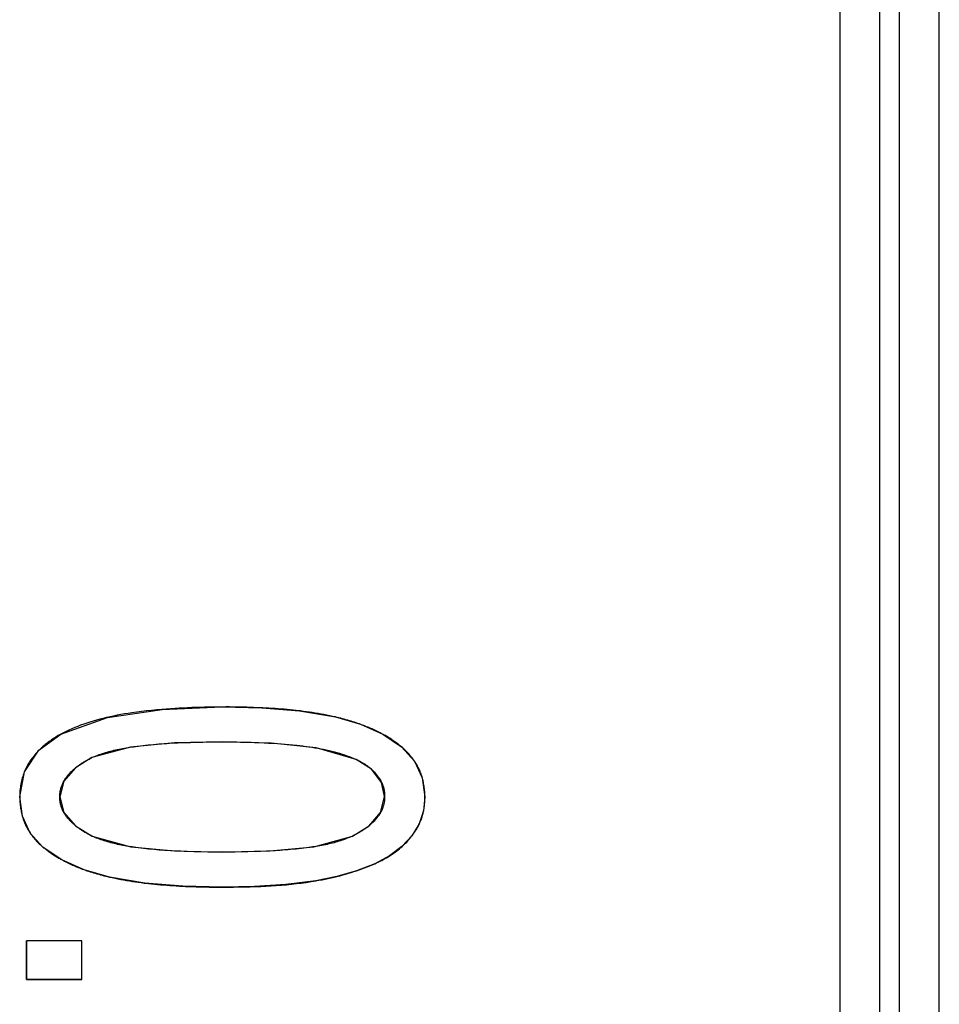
# Model space of a CAD drawing. Header units: millimetres. Extents: x -360 to -91, y -544 to -437.
# Tile 24 of 40: x -183.26 to -178.63, y -492.28 to -487.32. Entities that reach past the tile are written whole.
import ezdxf

# ---------------------------------------------------------------- set-up
doc = ezdxf.new("R2010")
doc.units = ezdxf.units.MM
doc.header["$LTSCALE"] = 16.335
doc.layers.get('0').update_dxf_attribs({"linetype": 'CONTINUOUS'})

msp = doc.modelspace()

# ---------------------------------------------------------------- linework, layer by layer
at = {"color": 3, "linetype": 'Continuous'}
for p, q in [((-178.6294, -493.888), (-178.6294, -464.888)), ((-179.1294, -523.388), (-179.1294, -464.988)), ((-178.8294, -523.2878), (-178.8294, -465.0882)), ((-178.9294, -523.1879), (-178.9294, -465.188))]:
    msp.add_line(p, q, dxfattribs=at)
at = {"color": 7, "linetype": 'Continuous'}
for p, q in [((-182.0601, -490.7891), (-182.0845, -490.7881)), ((-182.0381, -490.7901), (-182.0601, -490.7891)), ((-182.0239, -490.7908), (-182.0381, -490.7901)), ((-181.6728, -490.8357), (-181.5465, -490.8723)), ((-181.5465, -490.8723), (-181.4341, -490.9224)), ((-182.4668, -490.9661), (-182.4354, -490.9648)), ((-182.4354, -490.9648), (-182.4033, -490.9637)), ((-182.4033, -490.9637), (-182.3724, -490.9628)), ((-182.3724, -490.9628), (-182.3409, -490.9621)), ((-182.3409, -490.9621), (-182.3089, -490.9615)), ((-182.3089, -490.9615), (-182.2762, -490.9611)), ((-182.2762, -490.9611), (-182.243, -490.9609)), ((-182.0632, -490.9647), (-182.031, -490.9661)), ((-181.4341, -490.9224), (-181.3389, -490.9868)), ((-182.5093, -490.9683), (-182.4823, -490.9668)), ((-182.4823, -490.9668), (-182.4668, -490.9661)), ((-182.031, -490.9661), (-182.0098, -490.9671)), ((-182.0098, -490.9671), (-181.9909, -490.9682)), ((-181.3389, -490.9868), (-181.2742, -491.0581)), ((-181.4899, -491.0994), (-181.568, -491.0495)), ((-181.4404, -491.1657), (-181.4899, -491.0994)), ((-181.4245, -491.2373), (-181.4404, -491.1657)), ((-183.0616, -491.2392), (-183.0412, -491.3171)), ((-183.0412, -491.3171), (-182.9821, -491.3847)), ((-182.9821, -491.3847), (-182.8979, -491.4369)), ((-183.1462, -491.492), (-183.2108, -491.421)), ((-183.0508, -491.5563), (-183.1462, -491.492)), ((-182.4682, -491.5122), (-182.497, -491.5108)), ((-182.0038, -491.5116), (-182.0192, -491.5123)), ((-181.9767, -491.5101), (-182.0038, -491.5116)), ((-182.9381, -491.6063), (-183.0508, -491.5563)), ((-182.3507, -491.5162), (-182.3852, -491.5153)), ((-182.3155, -491.5169), (-182.3507, -491.5162)), ((-182.2796, -491.5174), (-182.3155, -491.5169)), ((-182.243, -491.5177), (-182.2796, -491.5174)), ((-182.2098, -491.5174), (-182.243, -491.5177)), ((-182.1772, -491.517), (-182.2098, -491.5174)), ((-182.1451, -491.5165), (-182.1772, -491.517)), ((-182.1137, -491.5157), (-182.1451, -491.5165)), ((-182.0828, -491.5148), (-182.1137, -491.5157)), ((-182.0507, -491.5137), (-182.0828, -491.5148)), ((-182.0192, -491.5123), (-182.0507, -491.5137)), ((-182.8117, -491.6428), (-182.9381, -491.6063)), ((-182.4589, -491.6881), (-182.4471, -491.6887)), ((-182.4471, -491.6887), (-182.428, -491.6897)), ((-182.428, -491.6897), (-182.4058, -491.6906)), ((-182.9497, -491.964), (-183.2294, -491.964)), ((-182.9497, -491.964), (-183.2294, -491.964)), ((-183.2294, -491.964), (-183.2294, -492.1592)), ((-183.2294, -492.1592), (-183.2294, -491.964)), ((-182.9497, -492.1592), (-182.9497, -491.964)), ((-182.9497, -492.1592), (-182.9497, -491.964)), ((-182.9497, -492.1592), (-183.2294, -492.1592)), ((-183.2294, -492.1592), (-182.9497, -492.1592))]:
    msp.add_line(p, q, dxfattribs=at)
for points in [[(-183.0565, -490.9226), (-182.8208, -490.8377), (-182.5462, -490.7975), (-182.243, -490.7854)], [(-182.5471, -490.7976), (-182.573, -490.7998), (-182.5987, -490.8023), (-182.6241, -490.805), (-182.6491, -490.8079), (-182.674, -490.8111), (-182.6985, -490.8146), (-182.7172, -490.8175), (-182.7358, -490.8206), (-182.7542, -490.8238), (-182.7724, -490.8272), (-182.7903, -490.8309), (-182.8081, -490.8347), (-182.8256, -490.8386), (-182.8429, -490.8428), (-182.8599, -490.8472), (-182.8766, -490.8518), (-182.8931, -490.8566), (-182.9093, -490.8616), (-182.9252, -490.8668), (-182.9409, -490.8722), (-182.9563, -490.8778), (-182.9714, -490.8836), (-182.9862, -490.8896), (-183.0008, -490.8958), (-183.0151, -490.9022), (-183.0292, -490.9088), (-183.043, -490.9156), (-183.0565, -490.9226)], [(-182.2655, -490.7855), (-182.2877, -490.7857), (-182.3098, -490.786), (-182.3318, -490.7865), (-182.3535, -490.7871), (-182.3751, -490.7878), (-182.3966, -490.7886), (-182.4179, -490.7895), (-182.439, -490.7905), (-182.4599, -490.7916), (-182.4807, -490.7929), (-182.503, -490.7943), (-182.5251, -490.7959), (-182.5471, -490.7976)], [(-182.0845, -490.7881), (-182.1017, -490.7875), (-182.119, -490.787), (-182.1363, -490.7865), (-182.1538, -490.7861), (-182.1714, -490.7858), (-182.1892, -490.7856), (-182.207, -490.7854), (-182.225, -490.7854), (-182.2655, -490.7855)], [(-182.243, -490.7854), (-182.0434, -490.7892), (-181.8527, -490.8049), (-181.6728, -490.8357)], [(-181.8554, -490.8047), (-181.8703, -490.8029), (-181.8852, -490.8013), (-181.9003, -490.7998), (-181.9154, -490.7984), (-181.9306, -490.7971), (-181.9459, -490.7958), (-181.9613, -490.7947), (-181.9768, -490.7936), (-181.9924, -490.7926), (-182.0081, -490.7917), (-182.0239, -490.7908)], [(-181.6728, -490.8357), (-181.687, -490.8326), (-181.7013, -490.8296), (-181.7157, -490.8267), (-181.7302, -490.8239), (-181.7447, -490.8212), (-181.7594, -490.8186), (-181.7741, -490.8162), (-181.789, -490.8138), (-181.8039, -490.8115), (-181.8189, -490.8094), (-181.8339, -490.8073), (-181.8491, -490.8054), (-181.8554, -490.8047)], [(-181.5439, -490.8737), (-181.5519, -490.8708), (-181.5601, -490.8679), (-181.5683, -490.8651), (-181.5766, -490.8624), (-181.585, -490.8597), (-181.5934, -490.8571), (-181.6019, -490.8545), (-181.6105, -490.8519), (-181.6192, -490.8495), (-181.6279, -490.847), (-181.6367, -490.8447), (-181.6456, -490.8423), (-181.6546, -490.8401), (-181.6636, -490.8378), (-181.6728, -490.8357)], [(-181.435, -490.922), (-181.4413, -490.9186), (-181.4477, -490.9152), (-181.4541, -490.912), (-181.4606, -490.9087), (-181.4672, -490.9056), (-181.4738, -490.9024), (-181.4806, -490.8994), (-181.4873, -490.8963), (-181.4942, -490.8933), (-181.5011, -490.8904), (-181.5081, -490.8875), (-181.5151, -490.8846), (-181.5222, -490.8818), (-181.5294, -490.8791), (-181.5366, -490.8763), (-181.5439, -490.8737)], [(-183.2635, -491.2392), (-183.2393, -491.1124), (-183.1665, -491.003), (-183.0565, -490.9226)], [(-183.0565, -490.9226), (-183.0628, -490.9261), (-183.0689, -490.9296), (-183.0749, -490.9332), (-183.0809, -490.9368), (-183.0867, -490.9404), (-183.0924, -490.9441), (-183.0981, -490.9478), (-183.1037, -490.9516), (-183.1091, -490.9554), (-183.1145, -490.9592), (-183.1198, -490.9631), (-183.1249, -490.967), (-183.13, -490.971), (-183.135, -490.975), (-183.1399, -490.979), (-183.1447, -490.9831), (-183.1494, -490.9872), (-183.154, -490.9914), (-183.1585, -490.9956), (-183.1629, -490.9998), (-183.1673, -491.0041)], [(-182.243, -490.9609), (-182.4836, -490.9669), (-182.7047, -490.9874), (-182.8992, -491.0407)], [(-182.243, -490.9609), (-182.2244, -490.961), (-182.2059, -490.9611), (-182.1875, -490.9613), (-182.1693, -490.9616), (-182.1512, -490.962), (-182.1333, -490.9624), (-182.1155, -490.9628), (-182.0979, -490.9634), (-182.0805, -490.964), (-182.0632, -490.9647)], [(-181.568, -491.0495), (-181.7691, -490.9919), (-181.9963, -490.9673), (-182.243, -490.9609)], [(-181.358, -490.9716), (-181.363, -490.9679), (-181.3679, -490.9642), (-181.373, -490.9606), (-181.378, -490.957), (-181.3832, -490.9535), (-181.3884, -490.95), (-181.3937, -490.9465), (-181.399, -490.9431), (-181.4044, -490.9397), (-181.4098, -490.9364), (-181.4153, -490.9331), (-181.4208, -490.9299), (-181.4265, -490.9267), (-181.4321, -490.9235), (-181.435, -490.922)], [(-183.1673, -491.0041), (-183.1716, -491.0085), (-183.1773, -491.0145), (-183.1827, -491.0206), (-183.188, -491.0267), (-183.1931, -491.033), (-183.1981, -491.0393), (-183.2028, -491.0456), (-183.2074, -491.0521), (-183.2118, -491.0586), (-183.216, -491.0652), (-183.2201, -491.0719), (-183.2239, -491.0787), (-183.2276, -491.0855), (-183.2311, -491.0925), (-183.2344, -491.0995), (-183.2376, -491.1065), (-183.2405, -491.1137), (-183.2433, -491.1209), (-183.2459, -491.1283), (-183.2483, -491.1357), (-183.2506, -491.1432), (-183.2526, -491.1507), (-183.2545, -491.1584), (-183.2562, -491.1661), (-183.2578, -491.1739), (-183.2591, -491.1818), (-183.2603, -491.1897), (-183.2613, -491.1978), (-183.2621, -491.2059), (-183.2627, -491.2141), (-183.2631, -491.2224), (-183.2634, -491.2307), (-183.2635, -491.2392)], [(-182.8992, -491.0407), (-182.8921, -491.0375), (-182.8848, -491.0344), (-182.8775, -491.0314), (-182.87, -491.0285), (-182.8624, -491.0257), (-182.8548, -491.0229), (-182.847, -491.0202), (-182.8391, -491.0176), (-182.8312, -491.0151), (-182.8231, -491.0126), (-182.8149, -491.0103), (-182.8066, -491.008), (-182.7982, -491.0058), (-182.7896, -491.0037), (-182.7809, -491.0017), (-182.772, -490.9998), (-182.7631, -490.9979), (-182.7541, -490.9961), (-182.745, -490.9944), (-182.7358, -490.9928), (-182.7265, -490.9912), (-182.7171, -490.9897), (-182.7077, -490.9882), (-182.6981, -490.9868)], [(-182.6981, -490.9868), (-182.689, -490.9855), (-182.6799, -490.9842), (-182.6673, -490.9826), (-182.6547, -490.981), (-182.6419, -490.9795), (-182.629, -490.9781), (-182.616, -490.9767), (-182.6028, -490.9754), (-182.5896, -490.9741), (-182.5761, -490.973), (-182.5626, -490.9719), (-182.5488, -490.9708), (-182.5358, -490.9699), (-182.5226, -490.9691), (-182.5093, -490.9683)], [(-181.9909, -490.9682), (-181.9646, -490.9699), (-181.9448, -490.9713), (-181.9252, -490.9728), (-181.9057, -490.9744), (-181.8864, -490.9763), (-181.8673, -490.9782), (-181.8518, -490.98), (-181.8363, -490.9818), (-181.821, -490.9838), (-181.8059, -490.9859), (-181.7909, -490.9881), (-181.7761, -490.9905), (-181.7614, -490.993), (-181.747, -490.9956), (-181.7327, -490.9984), (-181.7187, -491.0014), (-181.7048, -491.0045), (-181.6913, -491.0078), (-181.6779, -491.0112), (-181.6648, -491.0149), (-181.652, -491.0186), (-181.6393, -491.0226), (-181.6269, -491.0267), (-181.6147, -491.0309), (-181.6027, -491.0353), (-181.591, -491.0399), (-181.5794, -491.0446), (-181.568, -491.0495)], [(-181.3389, -490.9868), (-181.3413, -490.9848), (-181.3436, -490.9829), (-181.346, -490.981), (-181.3484, -490.9791), (-181.3508, -490.9772), (-181.3532, -490.9753), (-181.3556, -490.9734), (-181.358, -490.9716)], [(-181.2739, -491.0588), (-181.2765, -491.055), (-181.2792, -491.0512), (-181.282, -491.0474), (-181.2848, -491.0436), (-181.2877, -491.0399), (-181.2906, -491.0362), (-181.2937, -491.0325), (-181.2968, -491.0288), (-181.2999, -491.0251), (-181.3031, -491.0215), (-181.3064, -491.0179), (-181.3098, -491.0144), (-181.3132, -491.0108), (-181.3167, -491.0073), (-181.3202, -491.0038), (-181.3238, -491.0003), (-181.3275, -490.9969), (-181.3313, -490.9935), (-181.3351, -490.9901), (-181.3389, -490.9868)], [(-182.8992, -491.0407), (-182.9831, -491.0927), (-183.0408, -491.1592), (-183.0616, -491.2392)], [(-182.9819, -491.0919), (-182.9784, -491.0891), (-182.9748, -491.0863), (-182.9712, -491.0835), (-182.9675, -491.0808), (-182.9637, -491.0781), (-182.9599, -491.0754), (-182.956, -491.0727), (-182.952, -491.0701), (-182.948, -491.0675), (-182.9439, -491.0649), (-182.9397, -491.0624), (-182.9355, -491.0598), (-182.9312, -491.0573), (-182.9269, -491.0549), (-182.9224, -491.0524), (-182.9179, -491.05), (-182.9134, -491.0477), (-182.9087, -491.0453), (-182.904, -491.043), (-182.8992, -491.0407)], [(-181.568, -491.0495), (-181.566, -491.0504), (-181.5641, -491.0514), (-181.5621, -491.0523), (-181.5602, -491.0533), (-181.5583, -491.0543), (-181.5563, -491.0552), (-181.5545, -491.0562), (-181.5526, -491.0572), (-181.5507, -491.0582), (-181.5488, -491.0592)], [(-181.5488, -491.0592), (-181.5455, -491.061), (-181.5421, -491.0629), (-181.5388, -491.0648), (-181.5356, -491.0667), (-181.5324, -491.0686), (-181.5292, -491.0706), (-181.5261, -491.0726), (-181.5231, -491.0745), (-181.52, -491.0766), (-181.5171, -491.0786), (-181.5141, -491.0807), (-181.5112, -491.0827), (-181.5084, -491.0848), (-181.5056, -491.087), (-181.5028, -491.0891), (-181.5001, -491.0913), (-181.4974, -491.0934), (-181.4948, -491.0957), (-181.4922, -491.0979)], [(-181.2742, -491.0581), (-181.2348, -491.1423), (-181.2212, -491.2392)], [(-181.2212, -491.2392), (-181.2214, -491.232), (-181.2216, -491.2249), (-181.222, -491.2179), (-181.2225, -491.211), (-181.2231, -491.2041), (-181.2239, -491.1974), (-181.2247, -491.1906), (-181.2256, -491.184), (-181.2267, -491.1775), (-181.2279, -491.171), (-181.2291, -491.1646), (-181.2305, -491.1583), (-181.232, -491.1521), (-181.2336, -491.146), (-181.2353, -491.14), (-181.2371, -491.1341), (-181.239, -491.1283), (-181.2411, -491.1226), (-181.2432, -491.1169), (-181.2454, -491.1113), (-181.2478, -491.1058), (-181.2502, -491.1004), (-181.2528, -491.095), (-181.2555, -491.0897), (-181.2583, -491.0844), (-181.2612, -491.0792), (-181.2642, -491.074), (-181.2673, -491.0689), (-181.2705, -491.0638), (-181.2739, -491.0588)], [(-183.0616, -491.2392), (-183.0615, -491.2347), (-183.0614, -491.2302), (-183.0611, -491.2257), (-183.0607, -491.2213), (-183.0602, -491.2169), (-183.0595, -491.2126), (-183.0588, -491.2083), (-183.0579, -491.204), (-183.0569, -491.1997), (-183.0558, -491.1955), (-183.0546, -491.1912), (-183.0533, -491.1871), (-183.0518, -491.1829), (-183.0503, -491.1788), (-183.0486, -491.1747), (-183.0467, -491.1706), (-183.0448, -491.1666), (-183.0427, -491.1625), (-183.0405, -491.1585), (-183.0382, -491.1546), (-183.0358, -491.1506), (-183.0332, -491.1467), (-183.0305, -491.1428), (-183.0277, -491.139), (-183.0248, -491.1352), (-183.0218, -491.1314), (-183.0187, -491.1276), (-183.0155, -491.1239), (-183.0122, -491.1202), (-183.0087, -491.1166), (-183.0052, -491.113), (-183.0016, -491.1094), (-182.9979, -491.1058), (-182.9941, -491.1023), (-182.9902, -491.0989), (-182.9862, -491.0955), (-182.9819, -491.0919)], [(-181.4922, -491.0979), (-181.4898, -491.1), (-181.4867, -491.1029), (-181.4835, -491.1058), (-181.4805, -491.1088), (-181.4775, -491.1118), (-181.4746, -491.1148), (-181.4718, -491.1178), (-181.4691, -491.1209), (-181.4664, -491.1241), (-181.4638, -491.1272), (-181.4613, -491.1304), (-181.4588, -491.1336), (-181.4564, -491.1369), (-181.4542, -491.1401), (-181.452, -491.1434), (-181.4498, -491.1467), (-181.4478, -491.1501), (-181.4458, -491.1535), (-181.4439, -491.1569), (-181.4422, -491.1603), (-181.4405, -491.1637), (-181.4388, -491.1672), (-181.4373, -491.1706), (-181.4359, -491.1742), (-181.4345, -491.1777), (-181.4333, -491.1812), (-181.4321, -491.1848), (-181.431, -491.1884), (-181.43, -491.192), (-181.4291, -491.1956), (-181.4282, -491.1993)], [(-181.4282, -491.1993), (-181.4278, -491.2015), (-181.4274, -491.2036), (-181.427, -491.2058), (-181.4266, -491.208), (-181.4263, -491.2102), (-181.426, -491.2124), (-181.4257, -491.2146), (-181.4254, -491.2169), (-181.4252, -491.2191), (-181.425, -491.2213), (-181.4249, -491.2236), (-181.4247, -491.2258), (-181.4246, -491.2281), (-181.4245, -491.2304), (-181.4245, -491.2327), (-181.4245, -491.235), (-181.4245, -491.2373)], [(-183.2635, -491.2392), (-183.2633, -491.2464), (-183.2631, -491.2535), (-183.2627, -491.2606), (-183.2622, -491.2676), (-183.2616, -491.2745), (-183.2609, -491.2814), (-183.2601, -491.2881), (-183.2591, -491.2948), (-183.2581, -491.3014), (-183.2569, -491.3079), (-183.2557, -491.3143), (-183.2543, -491.3206), (-183.2528, -491.3269), (-183.2512, -491.333), (-183.2495, -491.3391), (-183.2477, -491.345), (-183.2458, -491.3509), (-183.2438, -491.3566), (-183.2417, -491.3623), (-183.2394, -491.3679), (-183.2371, -491.3734), (-183.2346, -491.3789), (-183.2321, -491.3843), (-183.2294, -491.3896), (-183.2266, -491.3949), (-183.2237, -491.4001), (-183.2207, -491.4052), (-183.2176, -491.4104), (-183.2144, -491.4154), (-183.2111, -491.4205)], [(-183.2108, -491.421), (-183.25, -491.3367), (-183.2635, -491.2392)], [(-183.0561, -491.2809), (-183.0567, -491.2787), (-183.0572, -491.2766), (-183.0577, -491.2745), (-183.0582, -491.2723), (-183.0586, -491.2701), (-183.059, -491.268), (-183.0594, -491.2658), (-183.0597, -491.2636), (-183.0601, -491.2614), (-183.0603, -491.2592), (-183.0606, -491.257), (-183.0608, -491.2548), (-183.061, -491.2526), (-183.0612, -491.2504), (-183.0613, -491.2482), (-183.0614, -491.2459), (-183.0615, -491.2437), (-183.0616, -491.2414), (-183.0616, -491.2392)], [(-181.5871, -491.4366), (-181.5031, -491.3843), (-181.4453, -491.3174), (-181.4245, -491.2373)], [(-181.4245, -491.2373), (-181.4245, -491.2418), (-181.4247, -491.2463), (-181.425, -491.2507), (-181.4254, -491.2551), (-181.4259, -491.2595), (-181.4266, -491.2639), (-181.4273, -491.2682), (-181.4282, -491.2725), (-181.4292, -491.2768), (-181.4303, -491.2811), (-181.4315, -491.2853), (-181.4328, -491.2895), (-181.4343, -491.2937), (-181.4359, -491.2978), (-181.4376, -491.3019), (-181.4394, -491.306), (-181.4413, -491.3101), (-181.4434, -491.3141), (-181.4456, -491.3181), (-181.448, -491.3221), (-181.4504, -491.326), (-181.453, -491.33), (-181.4556, -491.3339), (-181.4584, -491.3377), (-181.4613, -491.3416), (-181.4644, -491.3454), (-181.4675, -491.3492), (-181.4707, -491.3529), (-181.474, -491.3566), (-181.4775, -491.3603), (-181.481, -491.3639), (-181.4846, -491.3675), (-181.4884, -491.3711), (-181.4922, -491.3746), (-181.4961, -491.3781), (-181.5, -491.3815), (-181.5042, -491.385)], [(-181.2212, -491.2392), (-181.2282, -491.3097), (-181.25, -491.3749), (-181.287, -491.4358)], [(-181.2286, -491.3107), (-181.2282, -491.309), (-181.2274, -491.3051), (-181.2267, -491.3011), (-181.226, -491.2972), (-181.2254, -491.2932), (-181.2248, -491.2891), (-181.2242, -491.2851), (-181.2237, -491.281), (-181.2232, -491.2769), (-181.2228, -491.2728), (-181.2224, -491.2687), (-181.2221, -491.2645), (-181.2218, -491.2603), (-181.2216, -491.2561), (-181.2214, -491.2519), (-181.2213, -491.2477), (-181.2212, -491.2434), (-181.2212, -491.2392)], [(-182.9829, -491.3839), (-182.9848, -491.3823), (-182.9882, -491.3794), (-182.9916, -491.3765), (-182.9949, -491.3735), (-182.9982, -491.3705), (-183.0014, -491.3674), (-183.0045, -491.3643), (-183.0076, -491.3612), (-183.0106, -491.3581), (-183.0135, -491.355), (-183.0163, -491.3518), (-183.0191, -491.3486), (-183.0218, -491.3453), (-183.0244, -491.3421), (-183.0269, -491.3388), (-183.0294, -491.3355), (-183.0317, -491.3322), (-183.034, -491.3289), (-183.0362, -491.3255), (-183.0383, -491.3221), (-183.0403, -491.3187), (-183.0422, -491.3153), (-183.044, -491.312), (-183.0457, -491.3086), (-183.0473, -491.3052), (-183.0488, -491.3018), (-183.0503, -491.2983), (-183.0516, -491.2949), (-183.0529, -491.2914), (-183.054, -491.2879), (-183.0551, -491.2844), (-183.0561, -491.2809)], [(-181.287, -491.4358), (-181.2835, -491.431), (-181.28, -491.4263), (-181.2767, -491.4215), (-181.2735, -491.4167), (-181.2704, -491.4119), (-181.2674, -491.4071), (-181.2645, -491.4023), (-181.2617, -491.3975), (-181.2589, -491.3926), (-181.2563, -491.3878), (-181.2538, -491.383), (-181.2514, -491.3781), (-181.2491, -491.3733), (-181.247, -491.3686), (-181.245, -491.3638), (-181.243, -491.3591), (-181.2412, -491.3543), (-181.2395, -491.3496), (-181.2378, -491.3448), (-181.2362, -491.34), (-181.2348, -491.3352), (-181.2334, -491.3304), (-181.232, -491.3255), (-181.2308, -491.3206), (-181.2296, -491.3157), (-181.2286, -491.3107)], [(-182.9347, -491.4174), (-182.938, -491.4154), (-182.9413, -491.4135), (-182.9445, -491.4115), (-182.9477, -491.4094), (-182.9508, -491.4074), (-182.9539, -491.4054), (-182.957, -491.4033), (-182.96, -491.4012), (-182.963, -491.3991), (-182.9659, -491.397), (-182.9689, -491.3949), (-182.9717, -491.3927), (-182.9746, -491.3905), (-182.9774, -491.3883), (-182.9802, -491.3861), (-182.9829, -491.3839)], [(-181.5042, -491.385), (-181.5078, -491.3878), (-181.5113, -491.3907), (-181.515, -491.3935), (-181.5187, -491.3962), (-181.5225, -491.399), (-181.5263, -491.4017), (-181.5302, -491.4043), (-181.5342, -491.407), (-181.5382, -491.4096), (-181.5423, -491.4122), (-181.5465, -491.4148), (-181.5507, -491.4173), (-181.555, -491.4198), (-181.5594, -491.4223), (-181.5638, -491.4248), (-181.5683, -491.4272), (-181.5729, -491.4296), (-181.5776, -491.432), (-181.5823, -491.4343), (-181.5871, -491.4366)], [(-183.2111, -491.4205), (-183.2084, -491.4243), (-183.2058, -491.4281), (-183.203, -491.4318), (-183.2002, -491.4356), (-183.1973, -491.4393), (-183.1943, -491.443), (-183.1913, -491.4467), (-183.1882, -491.4503), (-183.1851, -491.454), (-183.1819, -491.4576), (-183.1786, -491.4611), (-183.1753, -491.4647), (-183.1718, -491.4682), (-183.1684, -491.4717), (-183.1648, -491.4751), (-183.1612, -491.4786), (-183.1576, -491.482), (-183.1538, -491.4853), (-183.15, -491.4887), (-183.1462, -491.492)], [(-182.8979, -491.4369), (-182.9009, -491.4354), (-182.9038, -491.434), (-182.9068, -491.4325), (-182.9097, -491.4311), (-182.9126, -491.4296), (-182.9154, -491.4281), (-182.9183, -491.4266), (-182.9211, -491.4251), (-182.9238, -491.4236), (-182.9266, -491.4221), (-182.9293, -491.4205), (-182.932, -491.419), (-182.9347, -491.4174)], [(-182.7063, -491.4898), (-182.7157, -491.4883), (-182.725, -491.4868), (-182.7341, -491.4852), (-182.7433, -491.4835), (-182.7523, -491.4818), (-182.7612, -491.48), (-182.7701, -491.4782), (-182.7788, -491.4762), (-182.7874, -491.4742), (-182.796, -491.4721), (-182.8044, -491.4699), (-182.8128, -491.4676), (-182.821, -491.4652), (-182.8292, -491.4627), (-182.8372, -491.4602), (-182.8451, -491.4575), (-182.853, -491.4548), (-182.8607, -491.452), (-182.8683, -491.4491), (-182.8759, -491.4462), (-182.8833, -491.4432), (-182.8906, -491.44), (-182.8979, -491.4369)], [(-182.8979, -491.4369), (-182.7036, -491.4905), (-182.483, -491.5115), (-182.243, -491.5177)], [(-182.243, -491.5177), (-182.0024, -491.5115), (-181.7814, -491.4905), (-181.5871, -491.4366)], [(-181.5871, -491.4366), (-181.5942, -491.4398), (-181.6014, -491.4429), (-181.6088, -491.4459), (-181.6162, -491.4489), (-181.6238, -491.4518), (-181.6314, -491.4546), (-181.6392, -491.4573), (-181.6471, -491.4599), (-181.655, -491.4624), (-181.6631, -491.4649), (-181.6713, -491.4673), (-181.6796, -491.4696), (-181.688, -491.4718), (-181.6966, -491.4739), (-181.7053, -491.476), (-181.7141, -491.4779), (-181.723, -491.4798), (-181.732, -491.4816), (-181.7412, -491.4834), (-181.7504, -491.4851), (-181.7596, -491.4867), (-181.769, -491.4882), (-181.7785, -491.4897), (-181.788, -491.4912)], [(-181.287, -491.4358), (-181.3372, -491.4893), (-181.4001, -491.5362), (-181.4739, -491.5754)], [(-181.4739, -491.5754), (-181.465, -491.5713), (-181.4563, -491.5672), (-181.4477, -491.563), (-181.4393, -491.5587), (-181.4311, -491.5543), (-181.4229, -491.5498), (-181.4149, -491.5452), (-181.4071, -491.5406), (-181.3994, -491.5358), (-181.3918, -491.531), (-181.3844, -491.526), (-181.3772, -491.521), (-181.3701, -491.5159), (-181.3631, -491.5107), (-181.3563, -491.5054), (-181.3497, -491.5001), (-181.3432, -491.4946), (-181.3368, -491.4891), (-181.3307, -491.4835), (-181.3246, -491.4778), (-181.3188, -491.4721), (-181.3131, -491.4662), (-181.3076, -491.4603), (-181.3022, -491.4543), (-181.297, -491.4482), (-181.2919, -491.442), (-181.287, -491.4358)], [(-183.1462, -491.492), (-183.1428, -491.4948), (-183.1393, -491.4976), (-183.1358, -491.5004), (-183.1323, -491.5031), (-183.1288, -491.5058), (-183.1252, -491.5086), (-183.1216, -491.5112), (-183.118, -491.5139), (-183.1143, -491.5165), (-183.1106, -491.5192), (-183.1069, -491.5217)], [(-182.497, -491.5108), (-182.5221, -491.5093), (-182.5345, -491.5084), (-182.5468, -491.5076), (-182.5605, -491.5065), (-182.574, -491.5054), (-182.5873, -491.5042), (-182.6006, -491.5029), (-182.6137, -491.5016), (-182.6267, -491.5002), (-182.6395, -491.4988), (-182.6523, -491.4972), (-182.6649, -491.4956), (-182.6775, -491.494), (-182.6872, -491.4926), (-182.6968, -491.4912), (-182.7063, -491.4898)], [(-181.788, -491.4912), (-181.7971, -491.4925), (-181.8062, -491.4938), (-181.8188, -491.4954), (-181.8314, -491.497), (-181.8442, -491.4986), (-181.8571, -491.5001), (-181.8701, -491.5015), (-181.8832, -491.5028), (-181.8965, -491.5041), (-181.9099, -491.5053), (-181.9235, -491.5064), (-181.9372, -491.5075), (-181.9502, -491.5084), (-181.9634, -491.5093), (-181.9767, -491.5101)], [(-183.1069, -491.5217), (-183.1026, -491.5247), (-183.0983, -491.5276), (-183.0939, -491.5305), (-183.0895, -491.5334), (-183.085, -491.5362), (-183.0805, -491.539), (-183.076, -491.5418), (-183.0714, -491.5445), (-183.0668, -491.5472), (-183.0621, -491.5499), (-183.0574, -491.5526), (-183.0527, -491.5552), (-183.0499, -491.5567)], [(-183.0499, -491.5567), (-183.0436, -491.5601), (-183.0372, -491.5634), (-183.0307, -491.5667), (-183.0242, -491.5699), (-183.0176, -491.5731), (-183.011, -491.5762), (-183.0042, -491.5793), (-182.9974, -491.5824), (-182.9906, -491.5853), (-182.9837, -491.5883), (-182.9767, -491.5912), (-182.9696, -491.594), (-182.9625, -491.5968), (-182.9553, -491.5996), (-182.9481, -491.6023), (-182.9408, -491.605)], [(-182.3852, -491.5153), (-182.4189, -491.5142), (-182.4355, -491.5136), (-182.4519, -491.513), (-182.4682, -491.5122)], [(-182.9408, -491.605), (-182.9327, -491.6079), (-182.9246, -491.6107), (-182.9163, -491.6135), (-182.908, -491.6162), (-182.8997, -491.6189), (-182.8912, -491.6215), (-182.8827, -491.6241), (-182.8741, -491.6266), (-182.8654, -491.6291), (-182.8566, -491.6315), (-182.8478, -491.6339), (-182.8389, -491.6362), (-182.8299, -491.6385), (-182.8209, -491.6407), (-182.8117, -491.6428)], [(-181.4739, -491.5754), (-181.5664, -491.6111), (-181.6657, -491.6399), (-181.771, -491.6623)], [(-181.771, -491.6623), (-181.7554, -491.6594), (-181.7399, -491.6564), (-181.7245, -491.6533), (-181.7093, -491.6501), (-181.6943, -491.6468), (-181.6794, -491.6433), (-181.6647, -491.6397), (-181.6501, -491.636), (-181.6357, -491.6321), (-181.6214, -491.6282), (-181.6072, -491.6241), (-181.5932, -491.6199), (-181.5794, -491.6155), (-181.5657, -491.611), (-181.5521, -491.6063), (-181.5387, -491.6015), (-181.5255, -491.5966), (-181.5124, -491.5915), (-181.4994, -491.5862), (-181.4866, -491.5809), (-181.4739, -491.5754)], [(-182.243, -491.6937), (-182.442, -491.6895), (-182.6322, -491.6735), (-182.8117, -491.6428)], [(-182.8117, -491.6428), (-182.7975, -491.6459), (-182.7832, -491.6489), (-182.7689, -491.6517), (-182.7544, -491.6545), (-182.7399, -491.6572), (-182.7252, -491.6598), (-182.7105, -491.6622), (-182.6957, -491.6646), (-182.6808, -491.6669), (-182.6658, -491.669), (-182.6508, -491.6711), (-182.6357, -491.673), (-182.6298, -491.6737)], [(-182.6298, -491.6737), (-182.6147, -491.6755), (-182.5995, -491.6772), (-182.5843, -491.6787), (-182.569, -491.6802), (-182.5535, -491.6816), (-182.538, -491.6829), (-182.5224, -491.6841), (-182.5067, -491.6852), (-182.4909, -491.6863), (-182.4749, -491.6872), (-182.4589, -491.6881)], [(-182.4058, -491.6906), (-182.39, -491.6912), (-182.374, -491.6918), (-182.358, -491.6922), (-182.3419, -491.6926), (-182.3256, -491.693), (-182.3093, -491.6932), (-182.2929, -491.6935), (-182.2764, -491.6936), (-182.2597, -491.6937), (-182.2144, -491.6936)], [(-181.771, -491.6623), (-181.9219, -491.6812), (-182.0795, -491.6909), (-182.243, -491.6937)], [(-182.2144, -491.6936), (-182.186, -491.6934), (-182.1579, -491.693), (-182.1302, -491.6924), (-182.1028, -491.6917), (-182.0757, -491.6908), (-182.049, -491.6897), (-182.0225, -491.6885), (-181.9964, -491.6871), (-181.9705, -491.6854), (-181.9449, -491.6835), (-181.9195, -491.6813), (-181.8942, -491.6789), (-181.8692, -491.6761), (-181.8443, -491.673), (-181.8196, -491.6697), (-181.7952, -491.6661), (-181.771, -491.6623)]]:
    msp.add_lwpolyline(points, dxfattribs=at)

doc.saveas('drawing.dxf')
